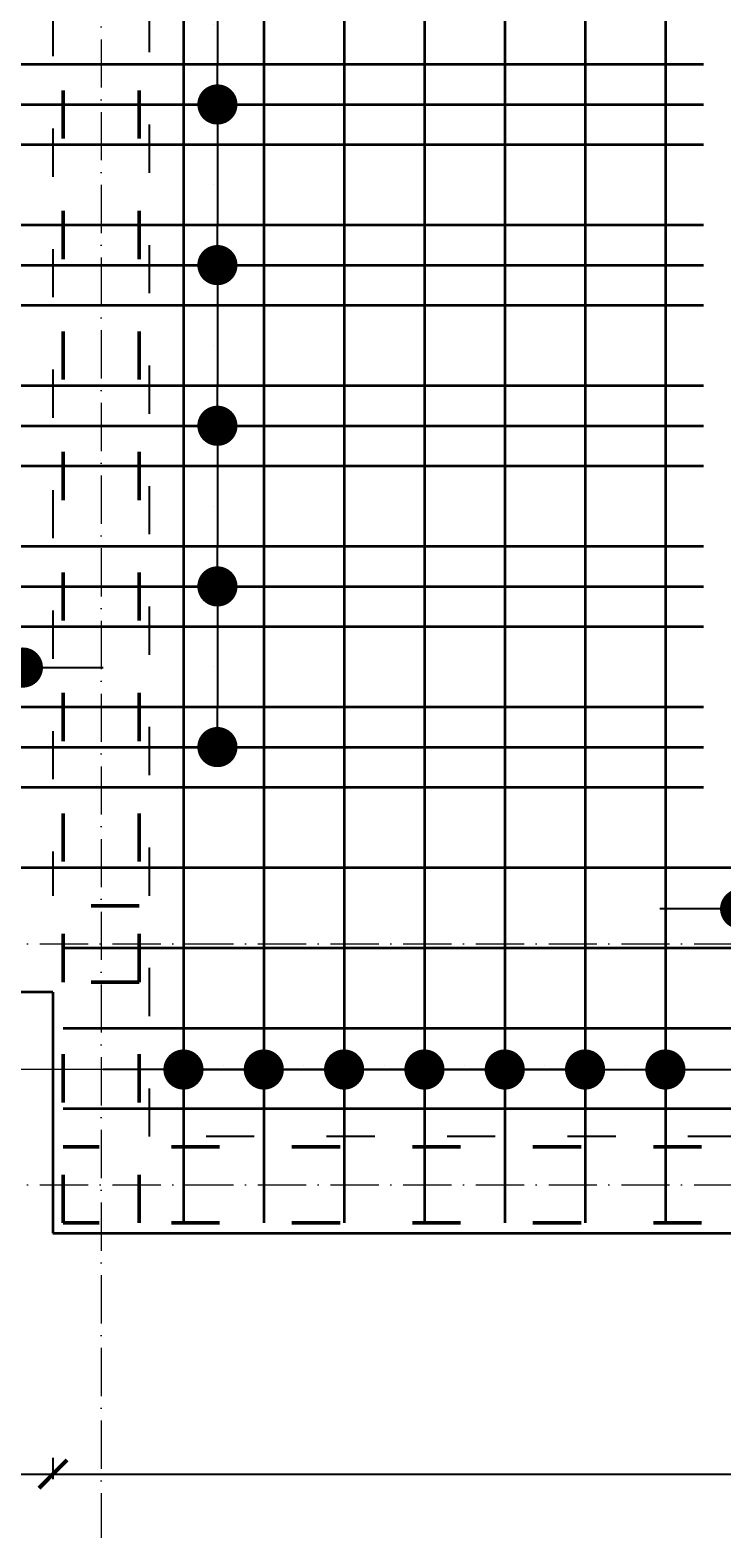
# Model space of a CAD drawing. Header units: millimetres. Extents: x 295948 to 312016, y 6878 to 18016.
# Tile 124 of 252: x 304361 to 304533, y 14048 to 14424. Entities that reach past the tile are written whole.
import ezdxf

# ---------------------------------------------------------------- set-up
doc = ezdxf.new("R2010")
doc.units = ezdxf.units.MM
doc.linetypes.add('ACAD_ISO03W100', pattern=[30, 12, -18])
doc.linetypes.add('ACAD_ISO10W100', pattern=[18, 12, -3, 0, -3])
for name, color, linetype, lineweight in [('konstrukcja', 3, 'Continuous', 35), ('konstrukcja wymiary', 1, 'Continuous', 13), ('osie', 5, 'ACAD_ISO10W100', 13), ('zbrojenie', 4, 'Continuous', 50), ('zbrojenie płyty', 141, 'Continuous', 35)]:
    doc.layers.add(name, color=color, linetype=linetype, lineweight=lineweight)
doc.layers.add('przerywane', color=6, linetype='ACAD_ISO03W100')
doc.styles.add('KONSTRUKCJA', font='romand.shx', dxfattribs={"oblique": 10})
doc.styles.get("Standard").update_dxf_attribs({"font": 'romand.shx', "oblique": 10})
doc.dimstyles.new('150', dxfattribs={"dimtxt": 10, "dimasz": 7, "dimexe": 1.25, "dimexo": 0.625, "dimgap": 3, "dimtad": 1, "dimdec": 0, "dimrnd": 0.5, "dimtxsty": 'KONSTRUKCJA', "dimblk": 'ARCHTICK', "dimcen": 2.5, "dimadec": 0, "dimazin": 0, "dimtfac": 1, "dimtdec": 0, "dimtix": 1, "dimtmove": 0, "dimatfit": 3, "dimfxl": 4, "dimfxlon": 1, "dimarcsym": 0})
doc.dimstyles.new('kropki', dxfattribs={"dimtxt": 0.001, "dimasz": 10, "dimexe": 1.25, "dimexo": 0.625, "dimgap": 1, "dimtad": 1, "dimtxsty": 'Standard', "dimblk": 'DOT', "dimcen": 2.5, "dimadec": 0, "dimazin": 0, "dimtfac": 1, "dimtmove": 0, "dimatfit": 3, "dimfxl": 1, "dimfxlon": 1, "dimarcsym": 0})

# ---------------------------------------------------------------- blocks, each defined once
blk = doc.blocks.new('_ArchTick')
at = {"color": 0, "linetype": 'ByBlock', "lineweight": 13, "const_width": 0.15}
blk.add_lwpolyline([(-0.5, -0.5), (0.5, 0.5)], dxfattribs=at)
blk = doc.blocks.new('*D134')
at = {"layer": 'Defpoints', "color": 0, "transparency": 16777216}
for p in [(304366.63, 14184.3), (303870.63, 14124.3), (304366.63, 14064.3)]:
    blk.add_point(p, dxfattribs=at)
at = {"layer": 'konstrukcja wymiary', "color": 0, "lineweight": -2, "transparency": 16777216}
for p, q in [((303870.63, 14068.3), (303870.63, 14063.05)), ((304366.63, 14068.3), (304366.63, 14063.05)), ((303870.63, 14064.3), (304366.63, 14064.3))]:
    blk.add_line(p, q, dxfattribs=at)
at = {"layer": 'konstrukcja wymiary', "color": 0, "lineweight": -2, "transparency": 16777216, "xscale": 7, "yscale": 7, "zscale": 7, "rotation": 180}
blk.add_blockref('_ArchTick', (303870.63, 14064.3), dxfattribs=at)
at = {"layer": 'konstrukcja wymiary', "color": 0, "lineweight": -2, "transparency": 16777216, "xscale": 7, "yscale": 7, "zscale": 7}
blk.add_blockref('_ArchTick', (304366.63, 14064.3), dxfattribs=at)
at = {"layer": 'konstrukcja wymiary', "color": 0, "transparency": 16777216, "insert": (304118.63, 14072.3), "char_height": 10, "attachment_point": 5, "style": 'KONSTRUKCJA'}
blk.add_mtext('496', dxfattribs=at)
blk = doc.blocks.new('*D135')
at = {"layer": 'Defpoints', "color": 0, "transparency": 16777216}
for p in [(304366.63, 14184.3), (305010.63, 14124.3), (305010.63, 14064.3)]:
    blk.add_point(p, dxfattribs=at)
at = {"layer": 'konstrukcja wymiary', "color": 0, "lineweight": -2, "transparency": 16777216}
for p, q in [((304366.63, 14068.3), (304366.63, 14063.05)), ((305010.63, 14068.3), (305010.63, 14063.05)), ((304366.63, 14064.3), (305010.63, 14064.3))]:
    blk.add_line(p, q, dxfattribs=at)
at = {"layer": 'konstrukcja wymiary', "color": 0, "lineweight": -2, "transparency": 16777216, "xscale": 7, "yscale": 7, "zscale": 7, "rotation": 180}
blk.add_blockref('_ArchTick', (304366.63, 14064.3), dxfattribs=at)
at = {"layer": 'konstrukcja wymiary', "color": 0, "lineweight": -2, "transparency": 16777216, "xscale": 7, "yscale": 7, "zscale": 7}
blk.add_blockref('_ArchTick', (305010.63, 14064.3), dxfattribs=at)
at = {"layer": 'konstrukcja wymiary', "color": 0, "transparency": 16777216, "insert": (304688.63, 14072.3), "char_height": 10, "attachment_point": 5, "style": 'KONSTRUKCJA'}
blk.add_mtext('644', dxfattribs=at)
blk = doc.blocks.new('_Dot')
at = {"color": 0, "linetype": 'ByBlock', "lineweight": -2}
blk.add_line((-0.5, 0), (-1, 0), dxfattribs=at)
at = {"color": 0, "linetype": 'ByBlock', "const_width": 0.5}
blk.add_lwpolyline([(-0.25, 0, 1), (0.25, 0, 1)], format="xyb", close=True, dxfattribs=at)
blk = doc.blocks.new('*D332')
at = {"layer": 'Defpoints', "color": 0, "transparency": 16777216}
for p in [(304399.13, 14445.3), (304399.13, 14405.3), (304407.58, 14405.3)]:
    blk.add_point(p, dxfattribs=at)
at = {"layer": 'konstrukcja wymiary', "color": 0, "lineweight": -2, "transparency": 16777216}
for p, q in [((304406.58, 14445.3), (304408.83, 14445.3)), ((304407.58, 14435.3), (304407.58, 14415.3)), ((304406.58, 14405.3), (304408.83, 14405.3))]:
    blk.add_line(p, q, dxfattribs=at)
at = {"layer": 'konstrukcja wymiary', "color": 0, "lineweight": -2, "transparency": 16777216, "xscale": 10, "yscale": 10, "zscale": 10}
for p, rotation in [((304407.58, 14445.3), 90), ((304407.58, 14405.3), 270)]:
    blk.add_blockref('_Dot', p, dxfattribs=dict(at, rotation=rotation))
at = {"layer": 'konstrukcja wymiary', "color": 0, "transparency": 16777216, "insert": (304406.58, 14425.3), "char_height": 0.001, "attachment_point": 5, "rotation": 90}
blk.add_mtext('40', dxfattribs=at)
blk = doc.blocks.new('*D333')
at = {"layer": 'Defpoints', "color": 0, "transparency": 16777216}
for p in [(304399.13, 14405.3), (304399.13, 14365.3), (304407.58, 14365.3)]:
    blk.add_point(p, dxfattribs=at)
at = {"layer": 'konstrukcja wymiary', "color": 0, "lineweight": -2, "transparency": 16777216}
for p, q in [((304406.58, 14405.3), (304408.83, 14405.3)), ((304407.58, 14395.3), (304407.58, 14375.3)), ((304406.58, 14365.3), (304408.83, 14365.3))]:
    blk.add_line(p, q, dxfattribs=at)
at = {"layer": 'konstrukcja wymiary', "color": 0, "lineweight": -2, "transparency": 16777216, "xscale": 10, "yscale": 10, "zscale": 10}
for p, rotation in [((304407.58, 14405.3), 90), ((304407.58, 14365.3), 270)]:
    blk.add_blockref('_Dot', p, dxfattribs=dict(at, rotation=rotation))
at = {"layer": 'konstrukcja wymiary', "color": 0, "transparency": 16777216, "insert": (304406.58, 14385.3), "char_height": 0.001, "attachment_point": 5, "rotation": 90}
blk.add_mtext('40', dxfattribs=at)
blk = doc.blocks.new('*D334')
at = {"layer": 'Defpoints', "color": 0, "transparency": 16777216}
for p in [(304399.13, 14365.3), (304399.13, 14325.3), (304407.58, 14325.3)]:
    blk.add_point(p, dxfattribs=at)
at = {"layer": 'konstrukcja wymiary', "color": 0, "lineweight": -2, "transparency": 16777216}
for p, q in [((304406.58, 14365.3), (304408.83, 14365.3)), ((304407.58, 14355.3), (304407.58, 14335.3)), ((304406.58, 14325.3), (304408.83, 14325.3))]:
    blk.add_line(p, q, dxfattribs=at)
at = {"layer": 'konstrukcja wymiary', "color": 0, "lineweight": -2, "transparency": 16777216, "xscale": 10, "yscale": 10, "zscale": 10}
for p, rotation in [((304407.58, 14365.3), 90), ((304407.58, 14325.3), 270)]:
    blk.add_blockref('_Dot', p, dxfattribs=dict(at, rotation=rotation))
at = {"layer": 'konstrukcja wymiary', "color": 0, "transparency": 16777216, "insert": (304406.58, 14345.3), "char_height": 0.001, "attachment_point": 5, "rotation": 90}
blk.add_mtext('40', dxfattribs=at)
blk = doc.blocks.new('*D335')
at = {"layer": 'Defpoints', "color": 0, "transparency": 16777216}
for p in [(304399.13, 14325.3), (304399.13, 14285.3), (304407.58, 14285.3)]:
    blk.add_point(p, dxfattribs=at)
at = {"layer": 'konstrukcja wymiary', "color": 0, "lineweight": -2, "transparency": 16777216}
for p, q in [((304406.58, 14325.3), (304408.83, 14325.3)), ((304407.58, 14315.3), (304407.58, 14295.3)), ((304406.58, 14285.3), (304408.83, 14285.3))]:
    blk.add_line(p, q, dxfattribs=at)
at = {"layer": 'konstrukcja wymiary', "color": 0, "lineweight": -2, "transparency": 16777216, "xscale": 10, "yscale": 10, "zscale": 10}
for p, rotation in [((304407.58, 14325.3), 90), ((304407.58, 14285.3), 270)]:
    blk.add_blockref('_Dot', p, dxfattribs=dict(at, rotation=rotation))
at = {"layer": 'konstrukcja wymiary', "color": 0, "transparency": 16777216, "insert": (304406.58, 14305.3), "char_height": 0.001, "attachment_point": 5, "rotation": 90}
blk.add_mtext('40', dxfattribs=at)
blk = doc.blocks.new('*D336')
at = {"layer": 'Defpoints', "color": 0, "transparency": 16777216}
for p in [(304399.13, 14285.3), (304399.13, 14245.3), (304407.58, 14245.3)]:
    blk.add_point(p, dxfattribs=at)
at = {"layer": 'konstrukcja wymiary', "color": 0, "lineweight": -2, "transparency": 16777216}
for p, q in [((304406.58, 14285.3), (304408.83, 14285.3)), ((304407.58, 14275.3), (304407.58, 14255.3)), ((304406.58, 14245.3), (304408.83, 14245.3))]:
    blk.add_line(p, q, dxfattribs=at)
at = {"layer": 'konstrukcja wymiary', "color": 0, "lineweight": -2, "transparency": 16777216, "xscale": 10, "yscale": 10, "zscale": 10}
for p, rotation in [((304407.58, 14285.3), 90), ((304407.58, 14245.3), 270)]:
    blk.add_blockref('_Dot', p, dxfattribs=dict(at, rotation=rotation))
at = {"layer": 'konstrukcja wymiary', "color": 0, "transparency": 16777216, "insert": (304406.58, 14265.3), "char_height": 0.001, "attachment_point": 5, "rotation": 90}
blk.add_mtext('40', dxfattribs=at)
blk = doc.blocks.new('*D453')
at = {"layer": 'Defpoints', "color": 0, "transparency": 16777216}
for p in [(304419.13, 14165.02), (304399.13, 14155.3), (304419.13, 14155.3)]:
    blk.add_point(p, dxfattribs=at)
at = {"layer": 'konstrukcja wymiary', "color": 0, "lineweight": -2, "transparency": 16777216}
for p, q in [((304389.13, 14165.02), (304379.13, 14165.02)), ((304399.13, 14164.02), (304399.13, 14166.27)), ((304399.13, 14165.02), (304419.13, 14165.02)), ((304419.13, 14164.02), (304419.13, 14166.27)), ((304429.13, 14165.02), (304439.13, 14165.02))]:
    blk.add_line(p, q, dxfattribs=at)
at = {"layer": 'konstrukcja wymiary', "color": 0, "lineweight": -2, "transparency": 16777216, "xscale": 10, "yscale": 10, "zscale": 10}
blk.add_blockref('_Dot', (304399.13, 14165.02), dxfattribs=at)
at = {"layer": 'konstrukcja wymiary', "color": 0, "lineweight": -2, "transparency": 16777216, "xscale": 10, "yscale": 10, "zscale": 10, "rotation": 180}
blk.add_blockref('_Dot', (304419.13, 14165.02), dxfattribs=at)
at = {"layer": 'konstrukcja wymiary', "color": 0, "transparency": 16777216, "insert": (304409.13, 14166.02), "char_height": 0.001, "attachment_point": 5}
blk.add_mtext('20', dxfattribs=at)
blk = doc.blocks.new('*D454')
at = {"layer": 'Defpoints', "color": 0, "transparency": 16777216}
for p in [(304439.13, 14165.02), (304419.13, 14155.3), (304439.13, 14155.3)]:
    blk.add_point(p, dxfattribs=at)
at = {"layer": 'konstrukcja wymiary', "color": 0, "lineweight": -2, "transparency": 16777216}
for p, q in [((304409.13, 14165.02), (304399.13, 14165.02)), ((304419.13, 14164.02), (304419.13, 14166.27)), ((304419.13, 14165.02), (304439.13, 14165.02)), ((304439.13, 14164.02), (304439.13, 14166.27)), ((304449.13, 14165.02), (304459.13, 14165.02))]:
    blk.add_line(p, q, dxfattribs=at)
at = {"layer": 'konstrukcja wymiary', "color": 0, "lineweight": -2, "transparency": 16777216, "xscale": 10, "yscale": 10, "zscale": 10}
blk.add_blockref('_Dot', (304419.13, 14165.02), dxfattribs=at)
at = {"layer": 'konstrukcja wymiary', "color": 0, "lineweight": -2, "transparency": 16777216, "xscale": 10, "yscale": 10, "zscale": 10, "rotation": 180}
blk.add_blockref('_Dot', (304439.13, 14165.02), dxfattribs=at)
at = {"layer": 'konstrukcja wymiary', "color": 0, "transparency": 16777216, "insert": (304429.13, 14166.02), "char_height": 0.001, "attachment_point": 5}
blk.add_mtext('20', dxfattribs=at)
blk = doc.blocks.new('*D455')
at = {"layer": 'Defpoints', "color": 0, "transparency": 16777216}
for p in [(304459.13, 14165.02), (304439.13, 14155.3), (304459.13, 14155.3)]:
    blk.add_point(p, dxfattribs=at)
at = {"layer": 'konstrukcja wymiary', "color": 0, "lineweight": -2, "transparency": 16777216}
for p, q in [((304429.13, 14165.02), (304419.13, 14165.02)), ((304439.13, 14164.02), (304439.13, 14166.27)), ((304439.13, 14165.02), (304459.13, 14165.02)), ((304459.13, 14164.02), (304459.13, 14166.27)), ((304469.13, 14165.02), (304479.13, 14165.02))]:
    blk.add_line(p, q, dxfattribs=at)
at = {"layer": 'konstrukcja wymiary', "color": 0, "lineweight": -2, "transparency": 16777216, "xscale": 10, "yscale": 10, "zscale": 10}
blk.add_blockref('_Dot', (304439.13, 14165.02), dxfattribs=at)
at = {"layer": 'konstrukcja wymiary', "color": 0, "lineweight": -2, "transparency": 16777216, "xscale": 10, "yscale": 10, "zscale": 10, "rotation": 180}
blk.add_blockref('_Dot', (304459.13, 14165.02), dxfattribs=at)
at = {"layer": 'konstrukcja wymiary', "color": 0, "transparency": 16777216, "insert": (304449.13, 14166.02), "char_height": 0.001, "attachment_point": 5}
blk.add_mtext('20', dxfattribs=at)
blk = doc.blocks.new('*D456')
at = {"layer": 'Defpoints', "color": 0, "transparency": 16777216}
for p in [(304479.13, 14165.02), (304459.13, 14155.3), (304479.13, 14155.3)]:
    blk.add_point(p, dxfattribs=at)
at = {"layer": 'konstrukcja wymiary', "color": 0, "lineweight": -2, "transparency": 16777216}
for p, q in [((304449.13, 14165.02), (304439.13, 14165.02)), ((304459.13, 14164.02), (304459.13, 14166.27)), ((304459.13, 14165.02), (304479.13, 14165.02)), ((304479.13, 14164.02), (304479.13, 14166.27)), ((304489.13, 14165.02), (304499.13, 14165.02))]:
    blk.add_line(p, q, dxfattribs=at)
at = {"layer": 'konstrukcja wymiary', "color": 0, "lineweight": -2, "transparency": 16777216, "xscale": 10, "yscale": 10, "zscale": 10}
blk.add_blockref('_Dot', (304459.13, 14165.02), dxfattribs=at)
at = {"layer": 'konstrukcja wymiary', "color": 0, "lineweight": -2, "transparency": 16777216, "xscale": 10, "yscale": 10, "zscale": 10, "rotation": 180}
blk.add_blockref('_Dot', (304479.13, 14165.02), dxfattribs=at)
at = {"layer": 'konstrukcja wymiary', "color": 0, "transparency": 16777216, "insert": (304469.13, 14166.02), "char_height": 0.001, "attachment_point": 5}
blk.add_mtext('20', dxfattribs=at)
blk = doc.blocks.new('*D457')
at = {"layer": 'Defpoints', "color": 0, "transparency": 16777216}
for p in [(304499.13, 14165.02), (304479.13, 14155.3), (304499.13, 14155.3)]:
    blk.add_point(p, dxfattribs=at)
at = {"layer": 'konstrukcja wymiary', "color": 0, "lineweight": -2, "transparency": 16777216}
for p, q in [((304469.13, 14165.02), (304459.13, 14165.02)), ((304479.13, 14164.02), (304479.13, 14166.27)), ((304479.13, 14165.02), (304499.13, 14165.02)), ((304499.13, 14164.02), (304499.13, 14166.27)), ((304509.13, 14165.02), (304519.13, 14165.02))]:
    blk.add_line(p, q, dxfattribs=at)
at = {"layer": 'konstrukcja wymiary', "color": 0, "lineweight": -2, "transparency": 16777216, "xscale": 10, "yscale": 10, "zscale": 10}
blk.add_blockref('_Dot', (304479.13, 14165.02), dxfattribs=at)
at = {"layer": 'konstrukcja wymiary', "color": 0, "lineweight": -2, "transparency": 16777216, "xscale": 10, "yscale": 10, "zscale": 10, "rotation": 180}
blk.add_blockref('_Dot', (304499.13, 14165.02), dxfattribs=at)
at = {"layer": 'konstrukcja wymiary', "color": 0, "transparency": 16777216, "insert": (304489.13, 14166.02), "char_height": 0.001, "attachment_point": 5}
blk.add_mtext('20', dxfattribs=at)
blk = doc.blocks.new('*D458')
at = {"layer": 'Defpoints', "color": 0, "transparency": 16777216}
for p in [(304519.13, 14165.02), (304499.13, 14155.3), (304519.13, 14155.3)]:
    blk.add_point(p, dxfattribs=at)
at = {"layer": 'konstrukcja wymiary', "color": 0, "lineweight": -2, "transparency": 16777216}
for p, q in [((304489.13, 14165.02), (304479.13, 14165.02)), ((304499.13, 14164.02), (304499.13, 14166.27)), ((304499.13, 14165.02), (304519.13, 14165.02)), ((304519.13, 14164.02), (304519.13, 14166.27)), ((304529.13, 14165.02), (304539.13, 14165.02))]:
    blk.add_line(p, q, dxfattribs=at)
at = {"layer": 'konstrukcja wymiary', "color": 0, "lineweight": -2, "transparency": 16777216, "xscale": 10, "yscale": 10, "zscale": 10}
blk.add_blockref('_Dot', (304499.13, 14165.02), dxfattribs=at)
at = {"layer": 'konstrukcja wymiary', "color": 0, "lineweight": -2, "transparency": 16777216, "xscale": 10, "yscale": 10, "zscale": 10, "rotation": 180}
blk.add_blockref('_Dot', (304519.13, 14165.02), dxfattribs=at)
at = {"layer": 'konstrukcja wymiary', "color": 0, "transparency": 16777216, "insert": (304509.13, 14166.02), "char_height": 0.001, "attachment_point": 5}
blk.add_mtext('20', dxfattribs=at)
blk = doc.blocks.new('*D459')
at = {"layer": 'Defpoints', "color": 0, "transparency": 16777216}
for p in [(304921.68, 14165.02), (304519.13, 14155.3), (304921.68, 14155.3)]:
    blk.add_point(p, dxfattribs=at)
at = {"layer": 'konstrukcja wymiary', "color": 0, "lineweight": -2, "transparency": 16777216}
for p, q in [((304519.13, 14164.02), (304519.13, 14166.27)), ((304529.13, 14165.02), (304911.68, 14165.02)), ((304921.68, 14164.02), (304921.68, 14166.27))]:
    blk.add_line(p, q, dxfattribs=at)
at = {"layer": 'konstrukcja wymiary', "color": 0, "lineweight": -2, "transparency": 16777216, "xscale": 10, "yscale": 10, "zscale": 10, "rotation": 180}
blk.add_blockref('_Dot', (304519.13, 14165.02), dxfattribs=at)
at = {"layer": 'konstrukcja wymiary', "color": 0, "lineweight": -2, "transparency": 16777216, "xscale": 10, "yscale": 10, "zscale": 10}
blk.add_blockref('_Dot', (304921.68, 14165.02), dxfattribs=at)
at = {"layer": 'konstrukcja wymiary', "color": 0, "transparency": 16777216, "insert": (304720.4, 14166.02), "char_height": 0.001, "attachment_point": 5}
blk.add_mtext('402,55', dxfattribs=at)
blk = doc.blocks.new('*D463')
at = {"layer": 'Defpoints', "color": 0, "transparency": 16777216}
for p in [(304557.74, 14205.01), (304537.74, 14196.3), (304557.74, 14196.3)]:
    blk.add_point(p, dxfattribs=at)
at = {"layer": 'konstrukcja wymiary', "color": 0, "lineweight": -2, "transparency": 16777216}
for p, q in [((304527.74, 14205.01), (304517.74, 14205.01)), ((304537.74, 14204.01), (304537.74, 14206.26)), ((304537.74, 14205.01), (304557.74, 14205.01)), ((304557.74, 14204.01), (304557.74, 14206.26)), ((304567.74, 14205.01), (304577.74, 14205.01))]:
    blk.add_line(p, q, dxfattribs=at)
at = {"layer": 'konstrukcja wymiary', "color": 0, "lineweight": -2, "transparency": 16777216, "xscale": 10, "yscale": 10, "zscale": 10}
blk.add_blockref('_Dot', (304537.74, 14205.01), dxfattribs=at)
at = {"layer": 'konstrukcja wymiary', "color": 0, "lineweight": -2, "transparency": 16777216, "xscale": 10, "yscale": 10, "zscale": 10, "rotation": 180}
blk.add_blockref('_Dot', (304557.74, 14205.01), dxfattribs=at)
at = {"layer": 'konstrukcja wymiary', "color": 0, "transparency": 16777216, "insert": (304547.74, 14206.01), "char_height": 0.001, "attachment_point": 5}
blk.add_mtext('20', dxfattribs=at)
blk = doc.blocks.new('*D492')
at = {"layer": 'Defpoints', "color": 0, "transparency": 16777216}
for p in [(304359.13, 14265.1), (304339.13, 14255.3), (304359.13, 14255.3)]:
    blk.add_point(p, dxfattribs=at)
at = {"layer": 'konstrukcja wymiary', "color": 0, "lineweight": -2, "transparency": 16777216}
for p, q in [((304329.13, 14265.1), (304319.13, 14265.1)), ((304339.13, 14264.1), (304339.13, 14266.35)), ((304339.13, 14265.1), (304359.13, 14265.1)), ((304359.13, 14264.1), (304359.13, 14266.35)), ((304369.13, 14265.1), (304379.13, 14265.1))]:
    blk.add_line(p, q, dxfattribs=at)
at = {"layer": 'konstrukcja wymiary', "color": 0, "lineweight": -2, "transparency": 16777216, "xscale": 10, "yscale": 10, "zscale": 10}
blk.add_blockref('_Dot', (304339.13, 14265.1), dxfattribs=at)
at = {"layer": 'konstrukcja wymiary', "color": 0, "lineweight": -2, "transparency": 16777216, "xscale": 10, "yscale": 10, "zscale": 10, "rotation": 180}
blk.add_blockref('_Dot', (304359.13, 14265.1), dxfattribs=at)
at = {"layer": 'konstrukcja wymiary', "color": 0, "transparency": 16777216, "insert": (304349.13, 14266.1), "char_height": 0.001, "attachment_point": 5}
blk.add_mtext('20', dxfattribs=at)

msp = doc.modelspace()

# ---------------------------------------------------------------- linework, layer by layer
at = {"layer": 'konstrukcja'}
for p, q in [((304366.631, 14184.305), (303870.631, 14184.305)), ((304366.631, 14184.305), (304366.631, 14124.305)), ((304366.631, 14124.305), (305010.631, 14124.305))]:
    msp.add_line(p, q, dxfattribs=at)
at = {"layer": 'konstrukcja wymiary'}
msp.add_line((304690.018, 14165.022), (304291.853, 14165.022), dxfattribs=at)
at = {"layer": 'osie'}
for p, q in [((304378.631, 14946.397), (304378.631, 14048.413)), ((303023.963, 14196.305), (305028.683, 14196.305)), ((303023.963, 14136.305), (305028.683, 14136.305))]:
    msp.add_line(p, q, dxfattribs=at)
at = {"layer": 'przerywane'}
for p, q in [((304366.631, 14759.305), (304366.631, 14208.305)), ((304390.631, 14148.305), (304390.631, 14759.305)), ((304134.631, 14208.305), (304366.631, 14208.305)), ((304986.748, 14148.305), (304390.631, 14148.305))]:
    msp.add_line(p, q, dxfattribs=at)
at = {"layer": 'zbrojenie', "linetype": 'ACAD_ISO03W100'}
for p, q in [((304369.131, 14126.805), (304369.131, 14780.805)), ((304388.131, 14126.805), (304388.131, 14780.805)), ((304388.131, 14205.805), (303849.131, 14205.805)), ((304388.131, 14186.805), (303849.131, 14186.805)), ((305008.131, 14145.805), (304369.131, 14145.805)), ((305008.131, 14126.805), (304369.131, 14126.805))]:
    msp.add_line(p, q, dxfattribs=at)
at = {"layer": 'zbrojenie płyty'}
for p, q in [((304399.131, 14780.805), (304399.131, 14126.805)), ((304419.131, 14780.805), (304419.131, 14126.805)), ((304439.131, 14780.805), (304439.131, 14126.805)), ((304459.131, 14780.805), (304459.131, 14126.805)), ((304479.131, 14780.805), (304479.131, 14126.805)), ((304499.131, 14780.805), (304499.131, 14126.805)), ((304519.131, 14780.805), (304519.131, 14126.805)), ((304137.189, 14415.305), (304528.631, 14415.305)), ((304228.631, 14405.305), (304528.631, 14405.305)), ((304137.189, 14395.305), (304528.631, 14395.305)), ((304137.189, 14375.305), (304528.631, 14375.305)), ((304228.631, 14365.305), (304528.631, 14365.305)), ((304137.189, 14355.305), (304528.631, 14355.305)), ((304137.189, 14335.305), (304528.631, 14335.305)), ((304228.631, 14325.305), (304528.631, 14325.305)), ((304137.189, 14315.305), (304528.631, 14315.305)), ((304137.189, 14295.305), (304528.631, 14295.305)), ((304228.631, 14285.305), (304528.631, 14285.305)), ((304137.189, 14275.305), (304528.631, 14275.305)), ((304137.189, 14255.305), (304528.631, 14255.305)), ((304228.631, 14245.305), (304528.631, 14245.305)), ((304137.189, 14235.305), (304528.631, 14235.305)), ((304137.189, 14215.305), (305008.131, 14215.305)), ((304369.131, 14195.305), (305008.131, 14195.305)), ((304369.131, 14175.305), (305008.131, 14175.305)), ((304369.131, 14155.305), (305008.131, 14155.305))]:
    msp.add_line(p, q, dxfattribs=at)

# ---------------------------------------------------------------- dimensions: what is measured, and where the dimension line sits
at = {"layer": 'konstrukcja wymiary'}
for base, p1, p2, picture, middle in [((304407.578, 14405.305), (304399.131, 14445.305), (304399.131, 14405.305), '*D332', (304406.578, 14425.305)), ((304407.578, 14365.305), (304399.131, 14405.305), (304399.131, 14365.305), '*D333', (304406.578, 14385.305)), ((304407.578, 14325.305), (304399.131, 14365.305), (304399.131, 14325.305), '*D334', (304406.578, 14345.305)), ((304407.578, 14285.305), (304399.131, 14325.305), (304399.131, 14285.305), '*D335', (304406.578, 14305.305)), ((304407.578, 14245.305), (304399.131, 14285.305), (304399.131, 14245.305), '*D336', (304406.578, 14265.305))]:
    dim = msp.add_linear_dim(base=base, p1=p1, p2=p2, angle=90, dimstyle='kropki', override={"dimtmove": 1}, dxfattribs=at)
    dim.commit()
    dim.dimension.update_dxf_attribs({"geometry": picture, "text_midpoint": middle})
for base, p1, p2, dimstyle, picture, middle in [((304359.131, 14265.103), (304339.131, 14255.305), (304359.131, 14255.305), 'kropki', '*D492', (304349.131, 14266.104)), ((304366.631, 14064.305), (303870.631, 14124.305), (304366.631, 14184.305), '150', '*D134', (304118.631, 14072.305)), ((305010.631, 14064.305), (304366.631, 14184.305), (305010.631, 14124.305), '150', '*D135', (304688.631, 14072.305)), ((304439.131, 14165.022), (304419.131, 14155.305), (304439.131, 14155.305), 'kropki', '*D454', (304429.131, 14166.023)), ((304459.131, 14165.022), (304439.131, 14155.305), (304459.131, 14155.305), 'kropki', '*D455', (304449.131, 14166.023)), ((304479.131, 14165.022), (304459.131, 14155.305), (304479.131, 14155.305), 'kropki', '*D456', (304469.131, 14166.023)), ((304499.131, 14165.022), (304479.131, 14155.305), (304499.131, 14155.305), 'kropki', '*D457', (304489.131, 14166.023)), ((304519.131, 14165.022), (304499.131, 14155.305), (304519.131, 14155.305), 'kropki', '*D458', (304509.131, 14166.023)), ((304921.678, 14165.022), (304519.131, 14155.305), (304921.678, 14155.305), 'kropki', '*D459', (304720.405, 14166.023))]:
    dim = msp.add_linear_dim(base=base, p1=p1, p2=p2, dimstyle=dimstyle, override={"dimtmove": 1}, dxfattribs=at)
    dim.commit()
    dim.dimension.update_dxf_attribs({"geometry": picture, "text_midpoint": middle})
for base, p1, p2, picture, middle in [((304557.744, 14205.012), (304537.744, 14196.305), (304557.744, 14196.305), '*D463', (304547.744, 14206.013)), ((304419.131, 14165.022), (304399.131, 14155.305), (304419.131, 14155.305), '*D453', (304409.131, 14166.023))]:
    dim = msp.add_linear_dim(base=base, p1=p1, p2=p2, dimstyle='kropki', dxfattribs=at)
    dim.commit()
    dim.dimension.update_dxf_attribs({"geometry": picture, "text_midpoint": middle})

doc.saveas('drawing.dxf')
